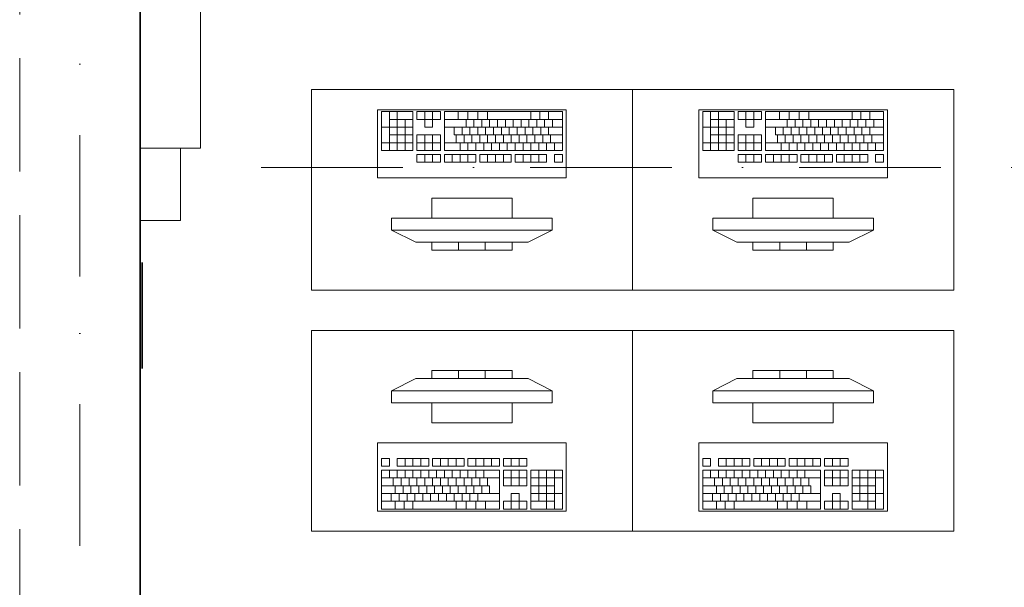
# Model space of a CAD drawing. Header units: millimetres. Extents: x -34676 to 172266, y 39940 to 476087.
# Tile 98 of 256: x 22868 to 25321, y 285716 to 287130. Entities that reach past the tile are written whole.
import ezdxf

# ---------------------------------------------------------------- set-up
doc = ezdxf.new("R2010")
doc.units = ezdxf.units.MM
doc.header["$MEASUREMENT"] = 0
doc.linetypes.add('Krawędzie ukryte', pattern=[3.912222, 2.822222, -1.09])
doc.linetypes.add('Kropki i Kreski', pattern=[6.702778, 3.527778, -1.763889, 0, -1.411111])
for name, color, linetype in [('#podkład', 252, 'Continuous'), ('2D - Ogólne', 7, 'Continuous'), ('2D - Rysunki i Obrazki', 7, 'Continuous'), ('Konstrukcja - Siatka mod', 7, 'Continuous'), ('Konstrukcja - Stropy', 7, 'Continuous'), ('Konstrukcja - Ściany zewnętrzne', 7, 'Continuous'), ('Wnętrze - Umeblowanie', 7, 'Continuous')]:
    doc.layers.add(name, color=color, linetype=linetype)

# ---------------------------------------------------------------- blocks, each defined once
blk = doc.blocks.new('UHYGFFFF')
at = {"layer": '2D - Ogólne', "color": 252, "linetype": 'Kropki i Kreski', "lineweight": 15, "ltscale": 100}
blk.add_line((23078.7, 392901.8), (27860.2, 392901.8), dxfattribs=at)
at = {"layer": '2D - Rysunki i Obrazki', "color": 252, "linetype": 'Continuous', "lineweight": 35, "ltscale": 100}
blk.add_line((22782.8, 392664.8), (22782.8, 392401.3), dxfattribs=at)
at = {"layer": 'Konstrukcja - Siatka mod', "color": 252, "linetype": 'Kropki i Kreski', "lineweight": 13, "ltscale": 100}
blk.add_line((22627.6, 381903.8), (22627.6, 398868.6), dxfattribs=at)
at = {"layer": 'Konstrukcja - Stropy', "color": 252, "linetype": 'Continuous', "lineweight": 13, "ltscale": 100, "flags": 128}
blk.add_lwpolyline([(49317.6, 395762.6), (22777.6, 395762.6), (22777.6, 393161.4), (22777.6, 390344), (22777.6, 388030.6), (22777.6, 383282.6), (34297.6, 383282.6), (34297.6, 388332.6), (37597.6, 388332.6), (37597.6, 383282.6), (49317.6, 383282.6)], close=True, dxfattribs=at)
at = {"layer": 'Konstrukcja - Ściany zewnętrzne', "color": 252, "linetype": 'Krawędzie ukryte', "lineweight": 20, "ltscale": 100}
for p, q in [((22477.6, 395912.6), (22477.6, 383232.6)), ((22777.6, 383297.6), (22777.6, 395762.6))]:
    blk.add_line(p, q, dxfattribs=at)
at = {"layer": 'Konstrukcja - Ściany zewnętrzne', "color": 252, "linetype": 'Continuous', "lineweight": 35, "ltscale": 100}
blk.add_line((22777.6, 383030.6), (22777.6, 395762.6), dxfattribs=at)
at = {"layer": 'Wnętrze - Umeblowanie', "color": 252, "linetype": 'Continuous', "lineweight": 13, "ltscale": 100}
for p, q in [((22777.8, 394880), (22777.8, 392950)), ((22927.8, 392950), (22927.8, 394880)), ((24004, 393095.8), (23204, 393095.8)), ((23204, 393095.8), (23204, 392595.8)), ((24804, 393095.8), (24004, 393095.8)), ((24004, 393095.8), (24004, 392595.8)), ((24004, 392595.8), (24004, 393095.8)), ((24804, 392595.8), (24804, 393095.8)), ((23839, 393045.8), (23369, 393045.8)), ((23369, 393045.8), (23369, 392875.8)), ((23457.1, 393041), (23378.8, 393041)), ((23378.8, 393041), (23378.8, 392944)), ((23398.3, 393041), (23398.3, 392944)), ((23417.9, 393041), (23417.9, 392944)), ((23457.1, 392944), (23457.1, 393041)), ((23525.6, 393041), (23466.9, 393041)), ((23466.9, 393041), (23466.9, 393021.6)), ((23486.5, 393041), (23486.5, 393021.6)), ((23506.1, 393041), (23506.1, 393021.6)), ((23525.6, 393021.6), (23525.6, 393041)), ((23829.2, 393041), (23535.4, 393041)), ((23535.4, 393041), (23535.4, 392944)), ((23569.7, 393041), (23569.7, 393021.6)), ((23594.2, 393041), (23594.2, 393021.6)), ((23618.7, 393041), (23618.7, 393021.6)), ((23643.1, 393041), (23643.1, 393021.6)), ((23750.8, 393041), (23750.8, 393021.6)), ((23772.9, 393041), (23772.9, 393021.6)), ((23794.9, 393041), (23794.9, 393021.6)), ((23829.2, 392944), (23829.2, 393041)), ((23839, 392875.8), (23839, 393045.8)), ((24639, 393045.8), (24169, 393045.8)), ((24169, 393045.8), (24169, 392875.8)), ((24257.1, 393041), (24178.8, 393041)), ((24178.8, 393041), (24178.8, 392944)), ((24198.3, 393041), (24198.3, 392944)), ((24217.9, 393041), (24217.9, 392944)), ((24257.1, 392944), (24257.1, 393041)), ((24325.6, 393041), (24266.9, 393041)), ((24266.9, 393041), (24266.9, 393021.6)), ((24286.5, 393041), (24286.5, 393021.6)), ((24306.1, 393041), (24306.1, 393021.6)), ((24325.6, 393021.6), (24325.6, 393041)), ((24629.2, 393041), (24335.4, 393041)), ((24335.4, 393041), (24335.4, 392944)), ((24369.7, 393041), (24369.7, 393021.6)), ((24394.2, 393041), (24394.2, 393021.6)), ((24418.7, 393041), (24418.7, 393021.6)), ((24443.1, 393041), (24443.1, 393021.6)), ((24550.8, 393041), (24550.8, 393021.6)), ((24572.9, 393041), (24572.9, 393021.6)), ((24594.9, 393041), (24594.9, 393021.6)), ((24629.2, 392944), (24629.2, 393041)), ((24639, 392875.8), (24639, 393045.8)), ((23457.1, 393021.6), (23398.3, 393021.6)), ((23437.5, 393021.6), (23437.5, 392944)), ((23466.9, 393021.6), (23486.5, 393021.6)), ((23486.5, 393021.6), (23486.5, 393002.2)), ((23506.1, 393021.6), (23486.5, 393021.6)), ((23506.1, 393002.2), (23506.1, 393021.6)), ((23506.1, 393021.6), (23525.6, 393021.6)), ((23829.2, 393021.6), (23535.4, 393021.6)), ((23589.3, 393021.6), (23589.3, 393002.2)), ((23608.9, 393021.6), (23608.9, 393002.2)), ((23628.5, 393021.6), (23628.5, 393002.2)), ((23648, 393021.6), (23648, 393002.2)), ((23667.6, 393021.6), (23667.6, 393002.2)), ((23687.2, 393021.6), (23687.2, 393002.2)), ((23706.8, 393021.6), (23706.8, 393002.2)), ((23726.4, 393021.6), (23726.4, 393002.2)), ((23746, 393021.6), (23746, 393002.2)), ((23765.5, 393021.6), (23765.5, 393002.2)), ((23785.1, 393021.6), (23785.1, 393002.2)), ((23804.7, 393021.6), (23804.7, 393002.2)), ((24257.1, 393021.6), (24198.3, 393021.6)), ((24237.5, 393021.6), (24237.5, 392944)), ((24266.9, 393021.6), (24286.5, 393021.6)), ((24286.5, 393021.6), (24286.5, 393002.2)), ((24306.1, 393021.6), (24286.5, 393021.6)), ((24306.1, 393002.2), (24306.1, 393021.6)), ((24306.1, 393021.6), (24325.6, 393021.6)), ((24629.2, 393021.6), (24335.4, 393021.6)), ((24389.3, 393021.6), (24389.3, 393002.2)), ((24408.9, 393021.6), (24408.9, 393002.2)), ((24428.5, 393021.6), (24428.5, 393002.2)), ((24448, 393021.6), (24448, 393002.2)), ((24467.6, 393021.6), (24467.6, 393002.2)), ((24487.2, 393021.6), (24487.2, 393002.2)), ((24506.8, 393021.6), (24506.8, 393002.2)), ((24526.4, 393021.6), (24526.4, 393002.2)), ((24546, 393021.6), (24546, 393002.2)), ((24565.5, 393021.6), (24565.5, 393002.2)), ((24585.1, 393021.6), (24585.1, 393002.2)), ((24604.7, 393021.6), (24604.7, 393002.2)), ((23457.1, 393002.2), (23378.8, 393002.2)), ((23457.1, 392982.8), (23398.3, 392982.8)), ((23525.6, 392982.8), (23466.9, 392982.8)), ((23466.9, 392982.8), (23466.9, 392944)), ((23486.5, 393002.2), (23506.1, 393002.2)), ((23486.5, 392982.8), (23486.5, 392944)), ((23506.1, 392982.8), (23506.1, 392944)), ((23525.6, 392944), (23525.6, 392982.8)), ((23829.2, 393002.2), (23535.4, 393002.2)), ((23559.9, 393002.2), (23559.9, 392982.8)), ((23829.2, 392982.8), (23559.9, 392982.8)), ((23564.8, 392982.8), (23564.8, 392963.4)), ((23579.5, 393002.2), (23579.5, 392982.8)), ((23584.4, 392982.8), (23584.4, 392963.4)), ((23599.1, 393002.2), (23599.1, 392982.8)), ((23604, 392982.8), (23604, 392963.4)), ((23618.7, 393002.2), (23618.7, 392982.8)), ((23623.6, 392982.8), (23623.6, 392963.4)), ((23638.2, 393002.2), (23638.2, 392982.8)), ((23643.1, 392982.8), (23643.1, 392963.4)), ((23657.8, 393002.2), (23657.8, 392982.8)), ((23662.7, 392982.8), (23662.7, 392963.4)), ((23677.4, 393002.2), (23677.4, 392982.8)), ((23682.3, 392982.8), (23682.3, 392963.4)), ((23697, 393002.2), (23697, 392982.8)), ((23701.9, 392982.8), (23701.9, 392963.4)), ((23716.6, 393002.2), (23716.6, 392982.8)), ((23721.5, 392982.8), (23721.5, 392963.4)), ((23736.2, 393002.2), (23736.2, 392982.8)), ((23741.1, 392982.8), (23741.1, 392963.4)), ((23755.7, 393002.2), (23755.7, 392982.8)), ((23760.6, 392982.8), (23760.6, 392963.4)), ((23775.3, 393002.2), (23775.3, 392982.8)), ((23780.2, 392982.8), (23780.2, 392963.4)), ((23794.9, 393002.2), (23794.9, 392982.8)), ((23799.8, 392982.8), (23799.8, 392963.4)), ((24257.1, 393002.2), (24178.8, 393002.2)), ((24257.1, 392982.8), (24198.3, 392982.8)), ((24325.6, 392982.8), (24266.9, 392982.8)), ((24266.9, 392982.8), (24266.9, 392944)), ((24286.5, 393002.2), (24306.1, 393002.2)), ((24286.5, 392982.8), (24286.5, 392944)), ((24306.1, 392982.8), (24306.1, 392944)), ((24325.6, 392944), (24325.6, 392982.8)), ((24629.2, 393002.2), (24335.4, 393002.2)), ((24359.9, 393002.2), (24359.9, 392982.8)), ((24629.2, 392982.8), (24359.9, 392982.8)), ((24364.8, 392982.8), (24364.8, 392963.4)), ((24379.5, 393002.2), (24379.5, 392982.8)), ((24384.4, 392982.8), (24384.4, 392963.4)), ((24399.1, 393002.2), (24399.1, 392982.8)), ((24404, 392982.8), (24404, 392963.4)), ((24418.7, 393002.2), (24418.7, 392982.8)), ((24423.6, 392982.8), (24423.6, 392963.4)), ((24438.2, 393002.2), (24438.2, 392982.8)), ((24443.1, 392982.8), (24443.1, 392963.4)), ((24457.8, 393002.2), (24457.8, 392982.8)), ((24462.7, 392982.8), (24462.7, 392963.4)), ((24477.4, 393002.2), (24477.4, 392982.8)), ((24482.3, 392982.8), (24482.3, 392963.4)), ((24497, 393002.2), (24497, 392982.8)), ((24501.9, 392982.8), (24501.9, 392963.4)), ((24516.6, 393002.2), (24516.6, 392982.8)), ((24521.5, 392982.8), (24521.5, 392963.4)), ((24536.2, 393002.2), (24536.2, 392982.8)), ((24541.1, 392982.8), (24541.1, 392963.4)), ((24555.7, 393002.2), (24555.7, 392982.8)), ((24560.6, 392982.8), (24560.6, 392963.4)), ((24575.3, 393002.2), (24575.3, 392982.8)), ((24580.2, 392982.8), (24580.2, 392963.4)), ((24594.9, 393002.2), (24594.9, 392982.8)), ((24599.8, 392982.8), (24599.8, 392963.4)), ((23457.1, 392963.4), (23378.8, 392963.4)), ((23525.6, 392963.4), (23466.9, 392963.4)), ((23829.2, 392963.4), (23535.4, 392963.4)), ((23574.6, 392963.4), (23574.6, 392944)), ((23594.2, 392963.4), (23594.2, 392944)), ((23613.8, 392963.4), (23613.8, 392944)), ((23633.3, 392963.4), (23633.3, 392944)), ((23652.9, 392963.4), (23652.9, 392944)), ((23672.5, 392963.4), (23672.5, 392944)), ((23692.1, 392963.4), (23692.1, 392944)), ((23711.7, 392963.4), (23711.7, 392944)), ((23731.3, 392963.4), (23731.3, 392944)), ((23750.8, 392963.4), (23750.8, 392944)), ((23770.4, 392963.4), (23770.4, 392944)), ((23790, 392963.4), (23790, 392944)), ((23809.6, 392963.4), (23809.6, 392944)), ((24257.1, 392963.4), (24178.8, 392963.4)), ((24325.6, 392963.4), (24266.9, 392963.4)), ((24629.2, 392963.4), (24335.4, 392963.4)), ((24374.6, 392963.4), (24374.6, 392944)), ((24394.2, 392963.4), (24394.2, 392944)), ((24413.8, 392963.4), (24413.8, 392944)), ((24433.3, 392963.4), (24433.3, 392944)), ((24452.9, 392963.4), (24452.9, 392944)), ((24472.5, 392963.4), (24472.5, 392944)), ((24492.1, 392963.4), (24492.1, 392944)), ((24511.7, 392963.4), (24511.7, 392944)), ((24531.3, 392963.4), (24531.3, 392944)), ((24550.8, 392963.4), (24550.8, 392944)), ((24570.4, 392963.4), (24570.4, 392944)), ((24590, 392963.4), (24590, 392944)), ((24609.6, 392963.4), (24609.6, 392944)), ((22777.8, 392950), (22777.8, 392770)), ((22877.8, 392950), (22777.8, 392950)), ((22777.8, 392950), (22927.8, 392950)), ((22877.8, 392770), (22877.8, 392950)), ((23378.8, 392944), (23457.1, 392944)), ((23466.9, 392944), (23525.6, 392944)), ((23525.6, 392934.3), (23466.9, 392934.3)), ((23466.9, 392934.3), (23466.9, 392914.9)), ((23486.5, 392934.3), (23486.5, 392914.9)), ((23506.1, 392934.3), (23506.1, 392914.9)), ((23525.6, 392914.9), (23525.6, 392934.3)), ((23535.4, 392944), (23829.2, 392944)), ((23613.8, 392934.3), (23535.4, 392934.3)), ((23535.4, 392934.3), (23535.4, 392914.9)), ((23555, 392934.3), (23555, 392914.9)), ((23574.6, 392934.3), (23574.6, 392914.9)), ((23594.2, 392934.3), (23594.2, 392914.9)), ((23613.8, 392914.9), (23613.8, 392934.3)), ((23701.9, 392934.3), (23623.6, 392934.3)), ((23623.6, 392934.3), (23623.6, 392914.9)), ((23643.1, 392934.3), (23643.1, 392914.9)), ((23662.7, 392934.3), (23662.7, 392914.9)), ((23682.3, 392934.3), (23682.3, 392914.9)), ((23701.9, 392914.9), (23701.9, 392934.3)), ((23790, 392934.3), (23711.7, 392934.3)), ((23711.7, 392934.3), (23711.7, 392914.9)), ((23731.3, 392934.3), (23731.3, 392914.9)), ((23750.8, 392934.3), (23750.8, 392914.9)), ((23770.4, 392934.3), (23770.4, 392914.9)), ((23790, 392914.9), (23790, 392934.3)), ((23829.2, 392934.3), (23809.6, 392934.3)), ((23809.6, 392934.3), (23809.6, 392914.9)), ((23829.2, 392914.9), (23829.2, 392934.3)), ((24178.8, 392944), (24257.1, 392944)), ((24266.9, 392944), (24325.6, 392944)), ((24325.6, 392934.3), (24266.9, 392934.3)), ((24266.9, 392934.3), (24266.9, 392914.9)), ((24286.5, 392934.3), (24286.5, 392914.9)), ((24306.1, 392934.3), (24306.1, 392914.9)), ((24325.6, 392914.9), (24325.6, 392934.3)), ((24335.4, 392944), (24629.2, 392944)), ((24413.8, 392934.3), (24335.4, 392934.3)), ((24335.4, 392934.3), (24335.4, 392914.9)), ((24355, 392934.3), (24355, 392914.9)), ((24374.6, 392934.3), (24374.6, 392914.9)), ((24394.2, 392934.3), (24394.2, 392914.9)), ((24413.8, 392914.9), (24413.8, 392934.3)), ((24501.9, 392934.3), (24423.6, 392934.3)), ((24423.6, 392934.3), (24423.6, 392914.9)), ((24443.1, 392934.3), (24443.1, 392914.9)), ((24462.7, 392934.3), (24462.7, 392914.9)), ((24482.3, 392934.3), (24482.3, 392914.9)), ((24501.9, 392914.9), (24501.9, 392934.3)), ((24590, 392934.3), (24511.7, 392934.3)), ((24511.7, 392934.3), (24511.7, 392914.9)), ((24531.3, 392934.3), (24531.3, 392914.9)), ((24550.8, 392934.3), (24550.8, 392914.9)), ((24570.4, 392934.3), (24570.4, 392914.9)), ((24590, 392914.9), (24590, 392934.3)), ((24629.2, 392934.3), (24609.6, 392934.3)), ((24609.6, 392934.3), (24609.6, 392914.9)), ((24629.2, 392914.9), (24629.2, 392934.3)), ((23466.9, 392914.9), (23525.6, 392914.9)), ((23535.4, 392914.9), (23613.8, 392914.9)), ((23623.6, 392914.9), (23701.9, 392914.9)), ((23711.7, 392914.9), (23790, 392914.9)), ((23809.6, 392914.9), (23829.2, 392914.9)), ((24266.9, 392914.9), (24325.6, 392914.9)), ((24335.4, 392914.9), (24413.8, 392914.9)), ((24423.6, 392914.9), (24501.9, 392914.9)), ((24511.7, 392914.9), (24590, 392914.9)), ((24609.6, 392914.9), (24629.2, 392914.9)), ((23369, 392875.8), (23839, 392875.8)), ((24169, 392875.8), (24639, 392875.8)), ((23704, 392825.8), (23504, 392825.8)), ((23504, 392825.8), (23504, 392775.8)), ((23704, 392775.8), (23704, 392825.8)), ((24504, 392825.8), (24304, 392825.8)), ((24304, 392825.8), (24304, 392775.8)), ((24504, 392775.8), (24504, 392825.8)), ((22777.8, 392770), (22877.8, 392770)), ((23804, 392775.8), (23404, 392775.8)), ((23404, 392775.8), (23404, 392745.8)), ((23504, 392775.8), (23704, 392775.8)), ((23804, 392745.8), (23804, 392775.8)), ((24604, 392775.8), (24204, 392775.8)), ((24204, 392775.8), (24204, 392745.8)), ((24304, 392775.8), (24504, 392775.8)), ((24604, 392745.8), (24604, 392775.8)), ((23404, 392745.8), (23804, 392745.8)), ((23404, 392745.8), (23464, 392715.8)), ((23804, 392745.8), (23744, 392715.8)), ((24204, 392745.8), (24604, 392745.8)), ((24204, 392745.8), (24264, 392715.8)), ((24604, 392745.8), (24544, 392715.8)), ((23744, 392715.8), (23464, 392715.8)), ((23704, 392715.8), (23504, 392715.8)), ((23504, 392715.8), (23504, 392695.8)), ((23570.6, 392715.8), (23570.6, 392695.8)), ((23637.3, 392715.8), (23637.3, 392695.8)), ((23704, 392695.8), (23704, 392715.8)), ((24544, 392715.8), (24264, 392715.8)), ((24504, 392715.8), (24304, 392715.8)), ((24304, 392715.8), (24304, 392695.8)), ((24370.6, 392715.8), (24370.6, 392695.8)), ((24437.3, 392715.8), (24437.3, 392695.8)), ((24504, 392695.8), (24504, 392715.8)), ((23504, 392695.8), (23704, 392695.8)), ((24304, 392695.8), (24504, 392695.8)), ((23204, 392595.8), (24004, 392595.8)), ((24004, 392595.8), (24804, 392595.8)), ((23204, 392495.8), (24004, 392495.8)), ((23204, 391995.8), (23204, 392495.8)), ((24004, 392495.8), (24804, 392495.8)), ((24004, 391995.8), (24004, 392495.8)), ((24004, 392495.8), (24004, 391995.8)), ((24804, 392495.8), (24804, 391995.8)), ((23704, 392395.8), (23504, 392395.8)), ((23504, 392395.8), (23504, 392375.8)), ((23570.6, 392375.8), (23570.6, 392395.8)), ((23637.3, 392375.8), (23637.3, 392395.8)), ((23704, 392375.8), (23704, 392395.8)), ((24504, 392395.8), (24304, 392395.8)), ((24304, 392395.8), (24304, 392375.8)), ((24370.6, 392375.8), (24370.6, 392395.8)), ((24437.3, 392375.8), (24437.3, 392395.8)), ((24504, 392375.8), (24504, 392395.8)), ((23404, 392345.8), (23464, 392375.8)), ((23464, 392375.8), (23744, 392375.8)), ((23504, 392375.8), (23704, 392375.8)), ((23804, 392345.8), (23744, 392375.8)), ((24204, 392345.8), (24264, 392375.8)), ((24264, 392375.8), (24544, 392375.8)), ((24304, 392375.8), (24504, 392375.8)), ((24604, 392345.8), (24544, 392375.8)), ((23804, 392345.8), (23404, 392345.8)), ((23404, 392345.8), (23404, 392315.8)), ((23804, 392315.8), (23804, 392345.8)), ((24604, 392345.8), (24204, 392345.8)), ((24204, 392345.8), (24204, 392315.8)), ((24604, 392315.8), (24604, 392345.8)), ((23404, 392315.8), (23804, 392315.8)), ((23704, 392315.8), (23504, 392315.8)), ((23504, 392315.8), (23504, 392265.8)), ((23704, 392265.8), (23704, 392315.8)), ((24204, 392315.8), (24604, 392315.8)), ((24504, 392315.8), (24304, 392315.8)), ((24304, 392315.8), (24304, 392265.8)), ((24504, 392265.8), (24504, 392315.8)), ((23504, 392265.8), (23704, 392265.8)), ((24304, 392265.8), (24504, 392265.8)), ((23369, 392215.8), (23369, 392045.8)), ((23839, 392215.8), (23369, 392215.8)), ((23839, 392045.8), (23839, 392215.8)), ((24169, 392215.8), (24169, 392045.8)), ((24639, 392215.8), (24169, 392215.8)), ((24639, 392045.8), (24639, 392215.8)), ((23398.3, 392176.7), (23378.8, 392176.7)), ((23378.8, 392176.7), (23378.8, 392157.3)), ((23398.3, 392157.3), (23398.3, 392176.7)), ((23496.3, 392176.7), (23417.9, 392176.7)), ((23417.9, 392176.7), (23417.9, 392157.3)), ((23437.5, 392157.3), (23437.5, 392176.7)), ((23457.1, 392157.3), (23457.1, 392176.7)), ((23476.7, 392157.3), (23476.7, 392176.7)), ((23496.3, 392157.3), (23496.3, 392176.7)), ((23584.4, 392176.7), (23506.1, 392176.7)), ((23506.1, 392176.7), (23506.1, 392157.3)), ((23525.6, 392157.3), (23525.6, 392176.7)), ((23545.2, 392157.3), (23545.2, 392176.7)), ((23564.8, 392157.3), (23564.8, 392176.7)), ((23584.4, 392157.3), (23584.4, 392176.7)), ((23672.5, 392176.7), (23594.2, 392176.7)), ((23594.2, 392176.7), (23594.2, 392157.3)), ((23613.8, 392157.3), (23613.8, 392176.7)), ((23633.3, 392157.3), (23633.3, 392176.7)), ((23652.9, 392157.3), (23652.9, 392176.7)), ((23672.5, 392157.3), (23672.5, 392176.7)), ((23741.1, 392176.7), (23682.3, 392176.7)), ((23682.3, 392176.7), (23682.3, 392157.3)), ((23701.9, 392157.3), (23701.9, 392176.7)), ((23721.5, 392157.3), (23721.5, 392176.7)), ((23741.1, 392157.3), (23741.1, 392176.7)), ((24198.3, 392176.7), (24178.8, 392176.7)), ((24178.8, 392176.7), (24178.8, 392157.3)), ((24198.3, 392157.3), (24198.3, 392176.7)), ((24296.3, 392176.7), (24217.9, 392176.7)), ((24217.9, 392176.7), (24217.9, 392157.3)), ((24237.5, 392157.3), (24237.5, 392176.7)), ((24257.1, 392157.3), (24257.1, 392176.7)), ((24276.7, 392157.3), (24276.7, 392176.7)), ((24296.3, 392157.3), (24296.3, 392176.7)), ((24384.4, 392176.7), (24306.1, 392176.7)), ((24306.1, 392176.7), (24306.1, 392157.3)), ((24325.6, 392157.3), (24325.6, 392176.7)), ((24345.2, 392157.3), (24345.2, 392176.7)), ((24364.8, 392157.3), (24364.8, 392176.7)), ((24384.4, 392157.3), (24384.4, 392176.7)), ((24472.5, 392176.7), (24394.2, 392176.7)), ((24394.2, 392176.7), (24394.2, 392157.3)), ((24413.8, 392157.3), (24413.8, 392176.7)), ((24433.3, 392157.3), (24433.3, 392176.7)), ((24452.9, 392157.3), (24452.9, 392176.7)), ((24472.5, 392157.3), (24472.5, 392176.7)), ((24541.1, 392176.7), (24482.3, 392176.7)), ((24482.3, 392176.7), (24482.3, 392157.3)), ((24501.9, 392157.3), (24501.9, 392176.7)), ((24521.5, 392157.3), (24521.5, 392176.7)), ((24541.1, 392157.3), (24541.1, 392176.7)), ((23378.8, 392157.3), (23398.3, 392157.3)), ((23417.9, 392157.3), (23496.3, 392157.3)), ((23506.1, 392157.3), (23584.4, 392157.3)), ((23594.2, 392157.3), (23672.5, 392157.3)), ((23682.3, 392157.3), (23741.1, 392157.3)), ((24178.8, 392157.3), (24198.3, 392157.3)), ((24217.9, 392157.3), (24296.3, 392157.3)), ((24306.1, 392157.3), (24384.4, 392157.3)), ((24394.2, 392157.3), (24472.5, 392157.3)), ((24482.3, 392157.3), (24541.1, 392157.3)), ((23672.5, 392147.7), (23378.8, 392147.7)), ((23378.8, 392147.7), (23378.8, 392050.7)), ((23378.8, 392128.3), (23672.5, 392128.3)), ((23398.3, 392128.3), (23398.3, 392147.7)), ((23408.1, 392108.9), (23408.1, 392128.3)), ((23417.9, 392128.3), (23417.9, 392147.7)), ((23427.7, 392108.9), (23427.7, 392128.3)), ((23437.5, 392128.3), (23437.5, 392147.7)), ((23447.3, 392108.9), (23447.3, 392128.3)), ((23457.1, 392128.3), (23457.1, 392147.7)), ((23466.9, 392108.9), (23466.9, 392128.3)), ((23476.7, 392128.3), (23476.7, 392147.7)), ((23486.5, 392108.9), (23486.5, 392128.3)), ((23496.3, 392128.3), (23496.3, 392147.7)), ((23506.1, 392108.9), (23506.1, 392128.3)), ((23515.8, 392128.3), (23515.8, 392147.7)), ((23525.6, 392108.9), (23525.6, 392128.3)), ((23535.4, 392128.3), (23535.4, 392147.7)), ((23545.2, 392108.9), (23545.2, 392128.3)), ((23555, 392128.3), (23555, 392147.7)), ((23564.8, 392108.9), (23564.8, 392128.3)), ((23574.6, 392128.3), (23574.6, 392147.7)), ((23584.4, 392108.9), (23584.4, 392128.3)), ((23594.2, 392128.3), (23594.2, 392147.7)), ((23604, 392108.9), (23604, 392128.3)), ((23613.8, 392128.3), (23613.8, 392147.7)), ((23623.6, 392108.9), (23623.6, 392128.3)), ((23633.3, 392128.3), (23633.3, 392147.7)), ((23643.1, 392108.9), (23643.1, 392128.3)), ((23672.5, 392050.7), (23672.5, 392147.7)), ((23741.1, 392147.7), (23682.3, 392147.7)), ((23682.3, 392147.7), (23682.3, 392108.9)), ((23682.3, 392128.3), (23741.1, 392128.3)), ((23701.9, 392108.9), (23701.9, 392147.7)), ((23721.5, 392108.9), (23721.5, 392147.7)), ((23741.1, 392108.9), (23741.1, 392147.7)), ((23829.2, 392147.7), (23750.8, 392147.7)), ((23750.8, 392147.7), (23750.8, 392050.7)), ((23750.8, 392128.3), (23829.2, 392128.3)), ((23770.4, 392070.1), (23770.4, 392147.7)), ((23790, 392050.7), (23790, 392147.7)), ((23809.6, 392050.7), (23809.6, 392147.7)), ((23829.2, 392050.7), (23829.2, 392147.7)), ((24472.5, 392147.7), (24178.8, 392147.7)), ((24178.8, 392147.7), (24178.8, 392050.7)), ((24178.8, 392128.3), (24472.5, 392128.3)), ((24198.3, 392128.3), (24198.3, 392147.7)), ((24208.1, 392108.9), (24208.1, 392128.3)), ((24217.9, 392128.3), (24217.9, 392147.7)), ((24227.7, 392108.9), (24227.7, 392128.3)), ((24237.5, 392128.3), (24237.5, 392147.7)), ((24247.3, 392108.9), (24247.3, 392128.3)), ((24257.1, 392128.3), (24257.1, 392147.7)), ((24266.9, 392108.9), (24266.9, 392128.3)), ((24276.7, 392128.3), (24276.7, 392147.7)), ((24286.5, 392108.9), (24286.5, 392128.3)), ((24296.3, 392128.3), (24296.3, 392147.7)), ((24306.1, 392108.9), (24306.1, 392128.3)), ((24315.8, 392128.3), (24315.8, 392147.7)), ((24325.6, 392108.9), (24325.6, 392128.3)), ((24335.4, 392128.3), (24335.4, 392147.7)), ((24345.2, 392108.9), (24345.2, 392128.3)), ((24355, 392128.3), (24355, 392147.7)), ((24364.8, 392108.9), (24364.8, 392128.3)), ((24374.6, 392128.3), (24374.6, 392147.7)), ((24384.4, 392108.9), (24384.4, 392128.3)), ((24394.2, 392128.3), (24394.2, 392147.7)), ((24404, 392108.9), (24404, 392128.3)), ((24413.8, 392128.3), (24413.8, 392147.7)), ((24423.6, 392108.9), (24423.6, 392128.3)), ((24433.3, 392128.3), (24433.3, 392147.7)), ((24443.1, 392108.9), (24443.1, 392128.3)), ((24472.5, 392050.7), (24472.5, 392147.7)), ((24541.1, 392147.7), (24482.3, 392147.7)), ((24482.3, 392147.7), (24482.3, 392108.9)), ((24482.3, 392128.3), (24541.1, 392128.3)), ((24501.9, 392108.9), (24501.9, 392147.7)), ((24521.5, 392108.9), (24521.5, 392147.7)), ((24541.1, 392108.9), (24541.1, 392147.7)), ((24629.2, 392147.7), (24550.8, 392147.7)), ((24550.8, 392147.7), (24550.8, 392050.7)), ((24550.8, 392128.3), (24629.2, 392128.3)), ((24570.4, 392070.1), (24570.4, 392147.7)), ((24590, 392050.7), (24590, 392147.7)), ((24609.6, 392050.7), (24609.6, 392147.7)), ((24629.2, 392050.7), (24629.2, 392147.7)), ((23378.8, 392108.9), (23648, 392108.9)), ((23413, 392089.5), (23413, 392108.9)), ((23432.6, 392089.5), (23432.6, 392108.9)), ((23452.2, 392089.5), (23452.2, 392108.9)), ((23471.8, 392089.5), (23471.8, 392108.9)), ((23491.4, 392089.5), (23491.4, 392108.9)), ((23511, 392089.5), (23511, 392108.9)), ((23530.5, 392089.5), (23530.5, 392108.9)), ((23550.1, 392089.5), (23550.1, 392108.9)), ((23569.7, 392089.5), (23569.7, 392108.9)), ((23589.3, 392089.5), (23589.3, 392108.9)), ((23608.9, 392089.5), (23608.9, 392108.9)), ((23628.5, 392089.5), (23628.5, 392108.9)), ((23648, 392089.5), (23648, 392108.9)), ((23682.3, 392108.9), (23741.1, 392108.9)), ((23750.8, 392108.9), (23809.6, 392108.9)), ((24178.8, 392108.9), (24448, 392108.9)), ((24213, 392089.5), (24213, 392108.9)), ((24232.6, 392089.5), (24232.6, 392108.9)), ((24252.2, 392089.5), (24252.2, 392108.9)), ((24271.8, 392089.5), (24271.8, 392108.9)), ((24291.4, 392089.5), (24291.4, 392108.9)), ((24311, 392089.5), (24311, 392108.9)), ((24330.5, 392089.5), (24330.5, 392108.9)), ((24350.1, 392089.5), (24350.1, 392108.9)), ((24369.7, 392089.5), (24369.7, 392108.9)), ((24389.3, 392089.5), (24389.3, 392108.9)), ((24408.9, 392089.5), (24408.9, 392108.9)), ((24428.5, 392089.5), (24428.5, 392108.9)), ((24448, 392089.5), (24448, 392108.9)), ((24482.3, 392108.9), (24541.1, 392108.9)), ((24550.8, 392108.9), (24609.6, 392108.9)), ((23378.8, 392089.5), (23672.5, 392089.5)), ((23403.2, 392070.1), (23403.2, 392089.5)), ((23422.8, 392070.1), (23422.8, 392089.5)), ((23442.4, 392070.1), (23442.4, 392089.5)), ((23462, 392070.1), (23462, 392089.5)), ((23481.6, 392070.1), (23481.6, 392089.5)), ((23501.2, 392070.1), (23501.2, 392089.5)), ((23520.7, 392070.1), (23520.7, 392089.5)), ((23540.3, 392070.1), (23540.3, 392089.5)), ((23559.9, 392070.1), (23559.9, 392089.5)), ((23579.5, 392070.1), (23579.5, 392089.5)), ((23599.1, 392070.1), (23599.1, 392089.5)), ((23618.7, 392070.1), (23618.7, 392089.5)), ((23721.5, 392089.5), (23701.9, 392089.5)), ((23701.9, 392089.5), (23701.9, 392070.1)), ((23721.5, 392070.1), (23721.5, 392089.5)), ((23750.8, 392089.5), (23829.2, 392089.5)), ((24178.8, 392089.5), (24472.5, 392089.5)), ((24203.2, 392070.1), (24203.2, 392089.5)), ((24222.8, 392070.1), (24222.8, 392089.5)), ((24242.4, 392070.1), (24242.4, 392089.5)), ((24262, 392070.1), (24262, 392089.5)), ((24281.6, 392070.1), (24281.6, 392089.5)), ((24301.2, 392070.1), (24301.2, 392089.5)), ((24320.7, 392070.1), (24320.7, 392089.5)), ((24340.3, 392070.1), (24340.3, 392089.5)), ((24359.9, 392070.1), (24359.9, 392089.5)), ((24379.5, 392070.1), (24379.5, 392089.5)), ((24399.1, 392070.1), (24399.1, 392089.5)), ((24418.7, 392070.1), (24418.7, 392089.5)), ((24521.5, 392089.5), (24501.9, 392089.5)), ((24501.9, 392089.5), (24501.9, 392070.1)), ((24521.5, 392070.1), (24521.5, 392089.5)), ((24550.8, 392089.5), (24629.2, 392089.5)), ((23378.8, 392070.1), (23672.5, 392070.1)), ((23378.8, 392050.7), (23672.5, 392050.7)), ((23413, 392050.7), (23413, 392070.1)), ((23435.1, 392050.7), (23435.1, 392070.1)), ((23457.1, 392050.7), (23457.1, 392070.1)), ((23564.8, 392050.7), (23564.8, 392070.1)), ((23589.3, 392050.7), (23589.3, 392070.1)), ((23613.8, 392050.7), (23613.8, 392070.1)), ((23638.2, 392050.7), (23638.2, 392070.1)), ((23701.9, 392070.1), (23682.3, 392070.1)), ((23682.3, 392070.1), (23682.3, 392050.7)), ((23682.3, 392050.7), (23741.1, 392050.7)), ((23701.9, 392050.7), (23701.9, 392070.1)), ((23701.9, 392070.1), (23721.5, 392070.1)), ((23741.1, 392070.1), (23721.5, 392070.1)), ((23721.5, 392050.7), (23721.5, 392070.1)), ((23741.1, 392050.7), (23741.1, 392070.1)), ((23750.8, 392070.1), (23809.6, 392070.1)), ((23750.8, 392050.7), (23829.2, 392050.7)), ((24178.8, 392070.1), (24472.5, 392070.1)), ((24178.8, 392050.7), (24472.5, 392050.7)), ((24213, 392050.7), (24213, 392070.1)), ((24235.1, 392050.7), (24235.1, 392070.1)), ((24257.1, 392050.7), (24257.1, 392070.1)), ((24364.8, 392050.7), (24364.8, 392070.1)), ((24389.3, 392050.7), (24389.3, 392070.1)), ((24413.8, 392050.7), (24413.8, 392070.1)), ((24438.2, 392050.7), (24438.2, 392070.1)), ((24501.9, 392070.1), (24482.3, 392070.1)), ((24482.3, 392070.1), (24482.3, 392050.7)), ((24482.3, 392050.7), (24541.1, 392050.7)), ((24501.9, 392050.7), (24501.9, 392070.1)), ((24501.9, 392070.1), (24521.5, 392070.1)), ((24541.1, 392070.1), (24521.5, 392070.1)), ((24521.5, 392050.7), (24521.5, 392070.1)), ((24541.1, 392050.7), (24541.1, 392070.1)), ((24550.8, 392070.1), (24609.6, 392070.1)), ((24550.8, 392050.7), (24629.2, 392050.7)), ((23369, 392045.8), (23839, 392045.8)), ((24169, 392045.8), (24639, 392045.8)), ((24004, 391995.8), (23204, 391995.8)), ((24804, 391995.8), (24004, 391995.8))]:
    blk.add_line(p, q, dxfattribs=at)

msp = doc.modelspace()

# ---------------------------------------------------------------- block references
at = {"layer": '#podkład'}
msp.add_blockref('UHYGFFFF', (390.9, -106139.9), dxfattribs=at)

doc.saveas('drawing.dxf')
